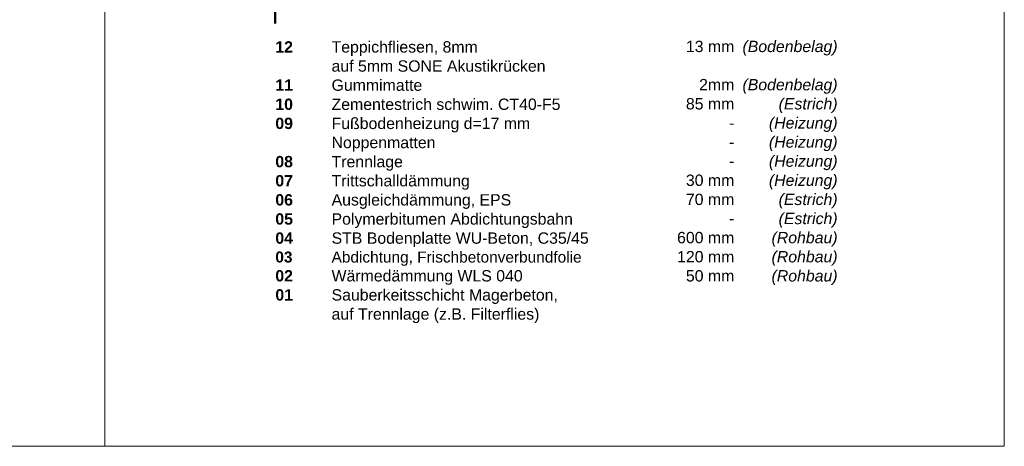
# Model space of a CAD drawing. Header units: metres. Extents: x 0.4 to 30.1, y -10.7 to 8.6.
# Tile 221 of 256: x 13.811 to 16, y -3 to -2.051. Entities that reach past the tile are written whole.
import ezdxf

# ---------------------------------------------------------------- set-up
doc = ezdxf.new("R2010")
doc.units = ezdxf.units.M
doc.layers.add('_Bodenaufbauten 20230510 (2D)', color=7, linetype='Continuous', lineweight=9)
doc.layers.add('Keine', color=7, linetype='Continuous', lineweight=9)
doc.styles.add('Arial', font='arial.ttf')
doc.styles.add('Arial (bold)', font='arialbd.ttf')
doc.styles.add('Arial (italic)', font='ariali.ttf')

# ---------------------------------------------------------------- blocks, each defined once
blk = doc.blocks.new('Bodenaufbauten 20230510 (2D)')
at = {"layer": 'Keine', "color": 255, "lineweight": 50}
blk.add_line((14.3794, -1.03109), (14.3794, -2.0596), dxfattribs=at)
at = {"layer": 'Keine', "color": 255, "flags": 128}
for points in [[(12, -0.6), (14, -0.6), (14, -3), (12, -3)], [(14, -0.6), (16, -0.6), (16, -3), (14, -3)]]:
    blk.add_lwpolyline(points, close=True, dxfattribs=at)
at = {"layer": 'Keine', "color": 7, "insert": (14.3794, -2.09918), "char_height": 0.0252181, "attachment_point": 1, "line_spacing_factor": 1.011258, "style": 'Arial (bold)'}
blk.add_mtext('\\pxt4.957;12^I{\\fArial|b0|i0|c0|p0;Teppichfliesen, 8mm \\P^Iauf 5mm SONE Akustikrücken\\P}11{\\fArial|b0|i0|c0|p0;^IGummimatte}{\\fArial|b0|i0|c0|p0;\\H1.2x;\\P}10 ^I{\\fArial|b0|i0|c0|p0;Zementestrich schwim. }{\\fArial|b0|i0|c0|p0;CT40-F5}{\\fArial|b0|i0|c0|p0;\\P}09{\\fArial|b0|i0|c0|p0; ^I}{\\fArial|b0|i0|c0|p0;Fußbodenheizung d=17 mm \\P     ^INoppenmatten}{\\fArial|b0|i0|c0|p0;\\C1;\\P}08{\\fArial|b0|i0|c0|p0; ^ITrennlage}{\\fArial|b0|i0|c0|p0;\\P}07{\\fArial|b0|i0|c0|p0; ^ITrittschalld}{\\fArial|b0|i0|c0|p0;ämmung\\P}06{\\fArial|b0|i0|c0|p0; ^IAusgleich}{\\fArial|b0|i0|c0|p0;dämmung, EPS}{\\fArial|b0|i0|c0|p0;\\P}05{\\fArial|b0|i0|c0|p0; ^IPolymer}{\\fArial|b0|i0|c0|p0;bitumen Abdichtungsbahn}{\\fArial|b0|i0|c0|p0;\\P}04{\\fArial|b0|i0|c0|p0; ^ISTB Bodenplatte WU-Beton, C35/45\\P}{\\H0.9722x;03}{\\fArial|b0|i0|c0|p0;\\H0.9722x; ^IAbdichtung, Frischbetonverbundfolie}{\\fArial|b0|i0|c0|p0;\\P}02{\\fArial|b0|i0|c0|p0; ^I}{\\fArial|b0|i0|c0|p0;Wärmedämmung WLS 040\\P}01{\\fArial|b0|i0|c0|p0; ^ISauberkeitsschicht Magerbeton, \\P     ^Iauf Trennlage (z.B. Filterflies)}', dxfattribs=at)
at = {"layer": 'Keine', "color": 7, "transparency": 33554687, "attachment_point": 3, "line_spacing_factor": 1.011258}
for s, insert, char_height, width, style in [('  13 mm\\P\\P2mm\\P  85 mm\\P-\\P-\\P-\\P  30 mm\\P  70 mm\\P-\\P600 mm\\P120 mm\\P  50 mm', (15.39978, -2.09812), 0.025218, 0.1510902, 'Arial'), ('(Bodenbelag)\\P\\P(Bodenbelag)\\P(Estrich)\\P(Heizung)\\P(Heizung)\\P(Heizung)\\P(Heizung)\\P(Estrich)\\P(Estrich)\\P(Rohbau)\\P(Rohbau)\\P(Rohbau)', (15.6294, -2.09812), 0.0252181, 0.2133986, 'Arial (italic)')]:
    blk.add_mtext(s, dxfattribs=dict(at, insert=insert, char_height=char_height, width=width, style=style))

msp = doc.modelspace()

# ---------------------------------------------------------------- block references
at = {"layer": '_Bodenaufbauten 20230510 (2D)'}
msp.add_blockref('Bodenaufbauten 20230510 (2D)', (0, 0), dxfattribs=at)

doc.saveas('drawing.dxf')
